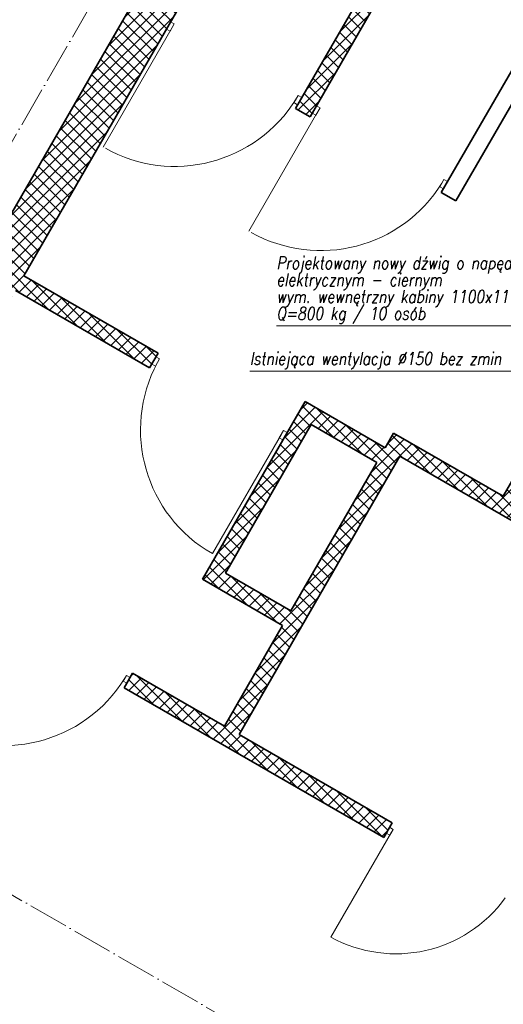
# Model space of a CAD drawing. Header units: millimetres. Extents: x 558 to 24471, y -5755 to 3551.
# Tile 3 of 35: x 22878 to 23165, y 2396 to 2981. Entities that reach past the tile are written whole.
import ezdxf
from ezdxf.enums import TextEntityAlignment as Align

# ---------------------------------------------------------------- set-up
doc = ezdxf.new("R2010")
doc.units = ezdxf.units.MM
doc.linetypes.add('ACAD_ISO04W100', pattern=[30, 24, -3, 0, -3])
for name, color, linetype, lineweight in [('K_Grube', 4, 'Continuous', 35), ('K_Kreskowanie', 8, 'Continuous', 5), ('K_Opis_zmienny', 2, 'Continuous', 13), ('K_Osie', 1, 'ACAD_ISO04W100', 5), ('K_Stolarka', 3, 'Continuous', 15)]:
    doc.layers.add(name, color=color, linetype=linetype, lineweight=lineweight)
doc.styles.add('Zwykły 50', font='romans.shx', dxfattribs={"width": 0.8, "oblique": 10, "height": 7.5})

msp = doc.modelspace()

# ---------------------------------------------------------------- hatches: boundary and pattern name
at = {"layer": 'K_Kreskowanie', "ltscale": 5}
h = msp.add_hatch(dxfattribs=at)
h.set_pattern_fill('ANSI37', color=256, scale=1.6)
h.set_pattern_definition([(45, (2962.861, -2454.189), (-3.5921024, 3.5921024), []), (135, (2962.861, -2454.189), (-3.5921024, -3.5921024), [])])
h.paths.add_polyline_path([(23007.059, 3098.317), (22767.559, 2683.491), (22861.955, 2628.991), (22866.955, 2637.651), (22828.85, 2659.651), (22842.85, 2683.9), (22808.209, 2703.9), (22875.301, 2820.107), (22954.976, 2774.107), (22959.976, 2782.767), (22880.301, 2828.767), (23028.709, 3085.817), (23106.652, 3040.817), (23041.652, 2928.234), (23050.312, 2923.234), (23115.312, 3035.817), (23184.594, 2995.817), (23176.094, 2981.095), (23202.075, 2966.095), (23210.575, 2980.817), (23298.909, 2929.817), (23164.909, 2697.722), (23099.957, 2735.222), (23094.957, 2726.562), (23047.326, 2754.062), (22986.326, 2648.407), (23033.957, 2620.907), (22999.457, 2561.151), (22944.898, 2592.651), (22939.898, 2583.991), (23094.05, 2494.991), (23099.05, 2503.651), (23008.118, 2556.151), (23103.618, 2721.562), (23170.302, 2683.062), (23309.302, 2923.817), (23369.923, 2888.817), (23389.923, 2923.458), (23179.479, 3044.958), (23208.979, 3096.053), (23176.07, 3115.053), (23146.57, 3063.958), (23008.872, 3143.458), (22988.872, 3108.817), (23007.059, 3098.317)], is_closed=False)
h.paths.add_polyline_path([(23038.957, 2629.567), (22999.986, 2652.067), (23050.986, 2740.402), (23089.957, 2717.902), (23038.957, 2629.567)], is_closed=False, flags=16)
h.paths.add_polyline_path([(22803.209, 2695.24), (22829.19, 2680.24), (22820.19, 2664.651), (22794.209, 2679.651), (22803.209, 2695.24)], is_closed=False, flags=16)

# ---------------------------------------------------------------- linework, layer by layer
at = {"layer": 'K_Grube', "ltscale": 5}
for p, q in [((22767.559, 2683.491), (23007.059, 3098.317)), ((22880.301, 2828.767), (23028.709, 3085.817)), ((23041.652, 2928.234), (23106.652, 3040.817)), ((23050.312, 2923.234), (23115.312, 3035.817)), ((23128.254, 2878.234), (23184.754, 2976.095)), ((23136.914, 2873.234), (23193.414, 2971.095)), ((23050.312, 2923.234), (23041.652, 2928.234)), ((23164.909, 2697.722), (23298.909, 2929.817)), ((23136.914, 2873.234), (23128.254, 2878.234)), ((22959.976, 2782.767), (22880.301, 2828.767)), ((22954.976, 2774.107), (22875.301, 2820.107)), ((22954.976, 2774.107), (22959.976, 2782.767)), ((22986.326, 2648.407), (23047.326, 2754.062)), ((23047.326, 2754.062), (23094.957, 2726.562)), ((22999.986, 2652.067), (23050.986, 2740.402)), ((23050.986, 2740.402), (23089.957, 2717.902)), ((23094.957, 2726.562), (23099.957, 2735.222)), ((23099.957, 2735.222), (23164.909, 2697.722)), ((23008.118, 2556.151), (23103.618, 2721.562)), ((23103.618, 2721.562), (23170.302, 2683.062)), ((23038.957, 2629.567), (23089.957, 2717.902)), ((22999.986, 2652.067), (23038.957, 2629.567)), ((22986.326, 2648.407), (23033.957, 2620.907)), ((22999.457, 2561.151), (23033.957, 2620.907)), ((22939.898, 2583.991), (22944.898, 2592.651)), ((22999.457, 2561.151), (22944.898, 2592.651)), ((23094.05, 2494.991), (22939.898, 2583.991)), ((23099.05, 2503.651), (23008.118, 2556.151)), ((23094.05, 2494.991), (23099.05, 2503.651))]:
    msp.add_line(p, q, dxfattribs=at)
at = {"layer": 'K_Opis_zmienny'}
for p, q in [((23030.313, 2798.932), (23205.885, 2798.932)), ((23014.467, 2772.059), (23190.511, 2772.059))]:
    msp.add_line(p, q, dxfattribs=at)
at = {"layer": 'K_Osie'}
for p, q in [((23161.872, 3408.462), (22669.372, 2555.427)), ((23296.19, 2216.627), (22662.052, 2582.747))]:
    msp.add_line(p, q, dxfattribs=at)
at = {"layer": 'K_Stolarka', "ltscale": 5}
for p, q in [((22969.624, 2978.479), (22967.124, 2974.149)), ((22967.459, 2979.729), (22969.624, 2978.479)), ((22968.374, 2976.314), (22927.374, 2905.3)), ((22967.124, 2974.149), (22964.959, 2975.399)), ((23043.237, 2935.979), (23040.737, 2931.649)), ((23040.737, 2931.649), (23042.902, 2930.399)), ((23045.402, 2934.729), (23043.237, 2935.979)), ((23054.977, 2926.314), (23013.977, 2855.3)), ((23056.227, 2928.479), (23053.727, 2924.149)), ((23054.062, 2929.729), (23056.227, 2928.479)), ((23053.727, 2924.149), (23051.562, 2925.399)), ((23129.839, 2885.979), (23127.339, 2881.649)), ((23132.004, 2884.729), (23129.839, 2885.979)), ((23127.339, 2881.649), (23129.504, 2880.399)), ((22960.891, 2779.352), (22958.391, 2775.022)), ((22958.726, 2780.602), (22960.891, 2779.352)), ((22958.391, 2775.022), (22956.226, 2776.272)), ((23033.253, 2734.687), (22992.253, 2663.673)), ((23034.503, 2736.852), (23032.003, 2732.522)), ((23032.003, 2732.522), (23034.168, 2731.272)), ((23036.668, 2735.602), (23034.503, 2736.852)), ((22939.233, 2587.839), (22941.233, 2591.303)), ((22941.398, 2586.589), (22939.233, 2587.839)), ((22943.398, 2590.053), (22941.233, 2591.303)), ((23097.55, 2501.053), (23099.715, 2499.803)), ((23097.715, 2496.339), (23099.715, 2499.803)), ((23098.715, 2498.071), (23062.715, 2435.717)), ((23095.55, 2497.589), (23097.715, 2496.339))]:
    msp.add_line(p, q, dxfattribs=at)
for centre, radius, start, end in [((22970.043, 2978.373), 84.625, 240.734211, 328.227223), ((23056.646, 2928.373), 84.625, 240.734211, 328.227223), ((23034.191, 2737.163), 84.615, 151.769963, 240.288346), ((22868.296, 2634.121), 84.615, 239.711654, 328.230037), ((23101.255, 2506.078), 80.224, 241.288389, 324.130391)]:
    msp.add_arc(centre, radius, start, end, dxfattribs=at)

# ---------------------------------------------------------------- texts
at = {"layer": 'K_Opis_zmienny', "style": 'Zwykły 50', "oblique": 10, "width": 0.8}
for s, p in [('Projektowany nowy dźwig o napędzie', (23030.313, 2836.432)), ('elektrycznym - ciernym', (23030.313, 2826.432)), ('wym. wewnętrzny kabiny 1100x11750', (23030.313, 2816.432)), ('Q=800 kg / 10 osób', (23030.313, 2806.432)), ('Istniejąca wentylacja %%c150 bez zmin', (23014.467, 2779.559))]:
    msp.add_text(s, height=7.5, dxfattribs=at).set_placement(p, align=Align.MIDDLE_LEFT)

doc.saveas('drawing.dxf')
